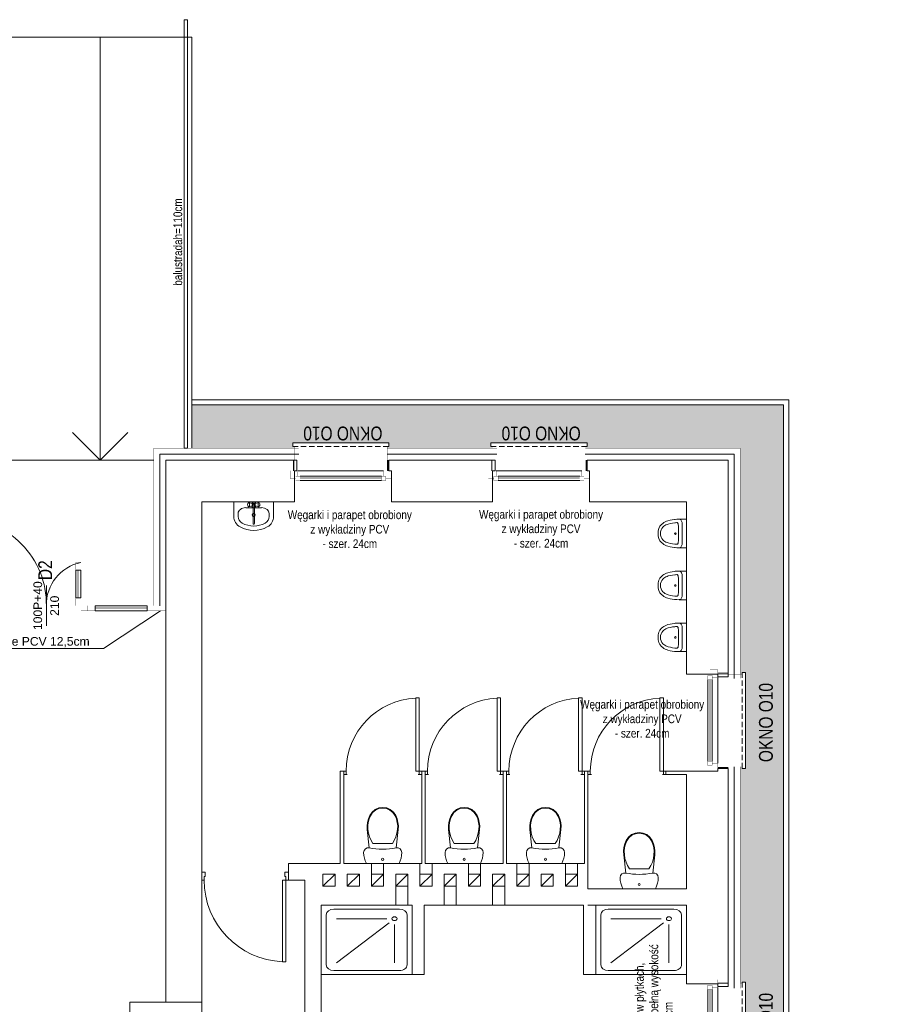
# Model space of a CAD drawing. Header units: millimetres. Extents: x 18880 to 99371, y -5529 to 27899.
# Tile 122 of 161: x 22891 to 23888, y 24389 to 25526. Entities that reach past the tile are written whole.
import ezdxf

# ---------------------------------------------------------------- set-up
doc = ezdxf.new("R2010")
doc.units = ezdxf.units.MM
doc.set_wipeout_variables(frame=1)
doc.linetypes.add('DASHED', pattern=[19.05, 12.7, -6.35])
for name, color, linetype, lineweight in [('AA_HATCH', 251, 'Continuous', 0), ('AA_IZOLACJA', 251, 'Continuous', 0), ('AA_OPIS', 2, 'Continuous', 0), ('AA_WIDOK', 254, 'Continuous', 0), ('AP wymiary', 40, 'Continuous', 0), ('Drzwi ArchiCAD_Nr_Pióra__1', 7, 'Continuous', 13), ('Drzwi ArchiCAD_Nr_Pióra__23', 4, 'Continuous', 20), ('Drzwi ArchiCAD_Nr_Pióra__3', 4, 'Continuous', 18), ('inwentaryzacja_wyposazenie_sanitarne_Nr_pióra__1', 7, 'Continuous', 13), ('K_SCIANY', 90, 'Continuous', 20), ('Konstrukcja - Słupy_Nr_Pióra__1', 7, 'Continuous', 13)]:
    doc.layers.add(name, color=color, linetype=linetype, lineweight=lineweight)
for name, color, linetype in [('Drzwi ArchiCAD', 7, 'Continuous'), ('inwentaryzacja_wyposazenie_sanitarne', 7, 'Continuous'), ('Konstrukcja - Słupy', 7, 'Continuous')]:
    doc.layers.add(name, color=color, linetype=linetype)
doc.styles.add('ARIAL', font='arial.ttf')
doc.styles.add('Arial Narrow', font='txt')
doc.linetypes.add('STYROPIAN', pattern='A,0.000141,[1,styropian.shx,S=1,R=0,X=0,Y=0],-14.102004', length=14.102145)

# ---------------------------------------------------------------- blocks, each defined once
blk = doc.blocks.new('D1 Drzwi proste 12_20')
at = {"layer": 'Drzwi ArchiCAD_Nr_Pióra__1', "linetype": 'Continuous'}
for p, q in [((-500, 0), (-500, -90)), ((500, 0), (500, -90))]:
    blk.add_line(p, q, dxfattribs=at)
at = {"layer": 'Drzwi ArchiCAD_Nr_Pióra__23', "linetype": 'Continuous'}
for p, q in [((-472, 0), (-500, 0)), ((-500, 0), (-500, -90)), ((-472, -40), (-472, 0)), ((500, 0), (472, 0)), ((472, 0), (472, -40)), ((500, -90), (500, 0)), ((-500, -90), (-460, -90)), ((-460, -40), (-472, -40)), ((-460, -90), (-460, -40)), ((472, -40), (460, -40)), ((460, -40), (460, -90)), ((460, -90), (500, -90))]:
    blk.add_line(p, q, dxfattribs=at)
at = {"layer": 'Drzwi ArchiCAD_Nr_Pióra__3', "linetype": 'Continuous'}
for p, q in [((472, 944), (432, 944)), ((432, 944), (432, 0)), ((472, 0), (472, 944)), ((432, 0), (472, 0))]:
    blk.add_line(p, q, dxfattribs=at)
blk.add_arc((472, 0), 944, 92.4285, 180, dxfattribs=at)
blk = doc.blocks.new('D1 Drzwi proste 12_117')
at = {"layer": 'Drzwi ArchiCAD_Nr_Pióra__1', "linetype": 'Continuous'}
for p, q in [((-450, 0), (-450, -40)), ((450, 0), (450, -40))]:
    blk.add_line(p, q, dxfattribs=at)
at = {"layer": 'Drzwi ArchiCAD_Nr_Pióra__23', "linetype": 'Continuous'}
for p, q in [((-422, 0), (-450, 0)), ((-450, 0), (-450, -40)), ((-422, -40), (-422, 0)), ((450, 0), (422, 0)), ((422, 0), (422, -40)), ((450, -40), (450, 0)), ((-450, -40), (-410, -40)), ((-410, -40), (-422, -40)), ((422, -40), (410, -40)), ((410, -40), (450, -40))]:
    blk.add_line(p, q, dxfattribs=at)
at = {"layer": 'Drzwi ArchiCAD_Nr_Pióra__3', "linetype": 'Continuous'}
for p, q in [((422, 844), (382, 844)), ((382, 844), (382, 0)), ((422, 0), (422, 844)), ((382, 0), (422, 0))]:
    blk.add_line(p, q, dxfattribs=at)
blk.add_arc((422, 0), 844, 92.7165, 180, dxfattribs=at)
blk = doc.blocks.new('Słup_32_2', base_point=(203485, -22186))
at = {"layer": 'Konstrukcja - Słupy_Nr_Pióra__1', "linetype": 'Continuous'}
blk.add_line((203415, -22256), (203555, -22116), dxfattribs=at)
at = {"layer": 'Konstrukcja - Słupy_Nr_Pióra__1', "linetype": 'Continuous', "flags": 128}
blk.add_lwpolyline([(203415, -22256), (203555, -22256), (203555, -22116), (203415, -22116)], close=True, dxfattribs=at)
blk = doc.blocks.new('Słup_33_2', base_point=(203205, -22186))
at = {"layer": 'Konstrukcja - Słupy_Nr_Pióra__1', "linetype": 'Continuous'}
blk.add_line((203135, -22256), (203275, -22116), dxfattribs=at)
at = {"layer": 'Konstrukcja - Słupy_Nr_Pióra__1', "linetype": 'Continuous', "flags": 128}
blk.add_lwpolyline([(203135, -22256), (203275, -22256), (203275, -22116), (203135, -22116)], close=True, dxfattribs=at)
blk = doc.blocks.new('Słup_34_2', base_point=(202925, -22186))
at = {"layer": 'Konstrukcja - Słupy_Nr_Pióra__1', "linetype": 'Continuous'}
blk.add_line((202855, -22256), (202995, -22116), dxfattribs=at)
at = {"layer": 'Konstrukcja - Słupy_Nr_Pióra__1', "linetype": 'Continuous', "flags": 128}
blk.add_lwpolyline([(202855, -22256), (202995, -22256), (202995, -22116), (202855, -22116)], close=True, dxfattribs=at)
blk = doc.blocks.new('Słup_35_2', base_point=(202645, -22186))
at = {"layer": 'Konstrukcja - Słupy_Nr_Pióra__1', "linetype": 'Continuous'}
blk.add_line((202575, -22256), (202715, -22116), dxfattribs=at)
at = {"layer": 'Konstrukcja - Słupy_Nr_Pióra__1', "linetype": 'Continuous', "flags": 128}
blk.add_lwpolyline([(202575, -22256), (202715, -22256), (202715, -22116), (202575, -22116)], close=True, dxfattribs=at)
blk = doc.blocks.new('Słup_36_2', base_point=(202365, -22186))
at = {"layer": 'Konstrukcja - Słupy_Nr_Pióra__1', "linetype": 'Continuous'}
blk.add_line((202295, -22256), (202435, -22116), dxfattribs=at)
at = {"layer": 'Konstrukcja - Słupy_Nr_Pióra__1', "linetype": 'Continuous', "flags": 128}
blk.add_lwpolyline([(202295, -22256), (202435, -22256), (202435, -22116), (202295, -22116)], close=True, dxfattribs=at)
blk = doc.blocks.new('Słup_37_2', base_point=(202085, -22186))
at = {"layer": 'Konstrukcja - Słupy_Nr_Pióra__1', "linetype": 'Continuous'}
blk.add_line((202015, -22256), (202155, -22116), dxfattribs=at)
at = {"layer": 'Konstrukcja - Słupy_Nr_Pióra__1', "linetype": 'Continuous', "flags": 128}
blk.add_lwpolyline([(202015, -22256), (202155, -22256), (202155, -22116), (202015, -22116)], close=True, dxfattribs=at)
blk = doc.blocks.new('Słup_38_2', base_point=(201805, -22186))
at = {"layer": 'Konstrukcja - Słupy_Nr_Pióra__1', "linetype": 'Continuous'}
blk.add_line((201735, -22256), (201875, -22116), dxfattribs=at)
at = {"layer": 'Konstrukcja - Słupy_Nr_Pióra__1', "linetype": 'Continuous', "flags": 128}
blk.add_lwpolyline([(201735, -22256), (201875, -22256), (201875, -22116), (201735, -22116)], close=True, dxfattribs=at)
blk = doc.blocks.new('Słup_39_2', base_point=(201525, -22186))
at = {"layer": 'Konstrukcja - Słupy_Nr_Pióra__1', "linetype": 'Continuous'}
blk.add_line((201455, -22256), (201595, -22116), dxfattribs=at)
at = {"layer": 'Konstrukcja - Słupy_Nr_Pióra__1', "linetype": 'Continuous', "flags": 128}
blk.add_lwpolyline([(201455, -22256), (201595, -22256), (201595, -22116), (201455, -22116)], close=True, dxfattribs=at)
blk = doc.blocks.new('Słup_40_2', base_point=(201245, -22186))
at = {"layer": 'Konstrukcja - Słupy_Nr_Pióra__1', "linetype": 'Continuous'}
blk.add_line((201175, -22256), (201315, -22116), dxfattribs=at)
at = {"layer": 'Konstrukcja - Słupy_Nr_Pióra__1', "linetype": 'Continuous', "flags": 128}
blk.add_lwpolyline([(201175, -22256), (201315, -22256), (201315, -22116), (201175, -22116)], close=True, dxfattribs=at)
blk = doc.blocks.new('Słup_255_2', base_point=(200965, -22186))
at = {"layer": 'Konstrukcja - Słupy_Nr_Pióra__1', "linetype": 'Continuous'}
blk.add_line((200895, -22256), (201035, -22116), dxfattribs=at)
at = {"layer": 'Konstrukcja - Słupy_Nr_Pióra__1', "linetype": 'Continuous', "flags": 128}
blk.add_lwpolyline([(200895, -22256), (201035, -22256), (201035, -22116), (200895, -22116)], close=True, dxfattribs=at)
blk = doc.blocks.new('Słup_256_2', base_point=(200685, -22186))
at = {"layer": 'Konstrukcja - Słupy_Nr_Pióra__1', "linetype": 'Continuous'}
blk.add_line((200615, -22256), (200755, -22116), dxfattribs=at)
at = {"layer": 'Konstrukcja - Słupy_Nr_Pióra__1', "linetype": 'Continuous', "flags": 128}
blk.add_lwpolyline([(200615, -22256), (200755, -22256), (200755, -22116), (200615, -22116)], close=True, dxfattribs=at)
blk = doc.blocks.new('WC DP 12')
at = {"layer": 'inwentaryzacja_wyposazenie_sanitarne_Nr_pióra__1', "linetype": 'Continuous'}
for p, q in [((8, 587), (2, 554)), ((18, 619), (8, 587)), ((31, 650), (18, 619)), ((409, 650), (31, 650)), ((422, 619), (409, 650)), ((432, 587), (422, 619)), ((438, 554), (432, 587)), ((2, 554), (0, 520)), ((0, 520), (5, 498)), ((5, 498), (20, 479)), ((20, 479), (40, 469)), ((40, 469), (64, 469)), ((64, 469), (41, 257)), ((399, 257), (376, 469)), ((376, 469), (400, 469)), ((400, 469), (420, 479)), ((420, 479), (435, 498)), ((435, 498), (440, 520)), ((440, 520), (438, 554)), ((86, 381), (68, 341)), ((107, 419), (86, 381)), ((333, 419), (107, 419)), ((354, 381), (333, 419)), ((372, 341), (354, 381)), ((41, 257), (39, 215)), ((49, 256), (47, 215)), ((56, 299), (49, 256)), ((68, 341), (56, 299)), ((384, 299), (372, 341)), ((391, 256), (384, 299)), ((393, 215), (391, 256)), ((401, 215), (399, 257)), ((39, 215), (44, 173)), ((44, 173), (54, 132)), ((47, 215), (52, 174)), ((52, 174), (62, 134)), ((54, 132), (70, 92)), ((62, 134), (78, 96)), ((362, 96), (378, 134)), ((370, 92), (386, 132)), ((378, 134), (388, 174)), ((386, 132), (396, 173)), ((388, 174), (393, 215)), ((396, 173), (401, 215)), ((70, 92), (97, 54)), ((78, 96), (102, 60)), ((97, 54), (132, 25)), ((102, 60), (136, 32)), ((132, 25), (174, 6)), ((136, 32), (176, 14)), ((174, 6), (220, 0)), ((176, 14), (220, 8)), ((220, 8), (264, 14)), ((220, 0), (266, 6)), ((264, 14), (304, 32)), ((266, 6), (308, 25)), ((304, 32), (338, 60)), ((308, 25), (343, 54)), ((338, 60), (362, 96)), ((343, 54), (370, 92))]:
    blk.add_line(p, q, dxfattribs=at)
blk.add_ellipse((220, 600), major_axis=(12.2, 0), ratio=0.9963, dxfattribs=at)
blk.add_ellipse((220, -298), major_axis=(785, 0), ratio=0.9963, start_param=1.370375, end_param=1.771221, dxfattribs=at)
blk = doc.blocks.new('Umywalka 01 12')
at = {"layer": 'inwentaryzacja_wyposazenie_sanitarne_Nr_pióra__1', "linetype": 'Continuous'}
for p, q in [((-230, 0), (-230, -168)), ((230, 0), (-230, 0)), ((230, 0), (230, -168)), ((-91, -68), (-91, -68)), ((91, -68), (-91, -68)), ((-69, -23), (-70, -29)), ((-70, -29), (-70, -36)), ((-70, -36), (-69, -43)), ((-68, -17), (-69, -23)), ((-69, -43), (-68, -48)), ((-66, -14), (-68, -17)), ((-68, -48), (-66, -51)), ((-60, -10), (-66, -14)), ((-60, -55), (-66, -51)), ((-58, -9), (-60, -10)), ((-60, -55), (-58, -57)), ((-55, -10), (-58, -9)), ((-20, -21), (-58, -9)), ((-20, -45), (-58, -57)), ((-58, -57), (-55, -55)), ((-52, -14), (-55, -10)), ((-55, -55), (-52, -51)), ((-50, -21), (-52, -14)), ((-52, -51), (-50, -45)), ((-50, -29), (-50, -21)), ((-50, -37), (-50, -29)), ((-50, -45), (-50, -37)), ((-8, -31), (-8, -252)), ((8, -252), (8, -31)), ((20, -21), (58, -9)), ((20, -45), (58, -57)), ((52, -14), (50, -21)), ((50, -21), (50, -29)), ((50, -29), (50, -37)), ((50, -37), (50, -45)), ((50, -45), (52, -51)), ((55, -10), (52, -14)), ((52, -51), (55, -55)), ((58, -9), (55, -10)), ((55, -55), (58, -57)), ((60, -10), (58, -9)), ((58, -57), (60, -55)), ((60, -10), (66, -14)), ((60, -55), (66, -51)), ((68, -17), (66, -14)), ((66, -51), (68, -48)), ((69, -23), (68, -17)), ((68, -48), (69, -43)), ((70, -29), (69, -23)), ((69, -43), (70, -36)), ((70, -36), (70, -29)), ((-180, -134), (-180, -168)), ((180, -134), (180, -168))]:
    blk.add_line(p, q, dxfattribs=at)
blk.add_circle((0, -152), 17.5, dxfattribs=at)
for centre, radius, start, end in [((0, -33), 30, 27.9765, 152.0235), ((0, -33), 30, 207.9765, 254.7747), ((0, -33), 16.8, 298.0549, 241.9451), ((0, -33), 8, 10, 170), ((0, -33), 30, 285.2253, 332.0235), ((-91, -168), 139, 180, 241.5254), ((-91, -168), 88.9, 180, 241.5254), ((91, -168), 88.9, 298.4746, 0), ((91, -168), 139, 298.4746, 0), ((0, 0), 330, 241.5254, 298.4746), ((0, 0), 280, 241.5254, 298.4746), ((0, -252), 7.88, 180, 0)]:
    blk.add_arc(centre, radius, start, end, dxfattribs=at)
for centre, major_axis, start_param, end_param in [((-91, -134), (88.9, 0), 1.570796, 3.141593), ((91, -134), (-88.9, 0), 3.141593, 4.712389)]:
    blk.add_ellipse(centre, major_axis=major_axis, ratio=0.750558, start_param=start_param, end_param=end_param, dxfattribs=at)
blk = doc.blocks.new('Pisuar 01 12')
at = {"layer": 'inwentaryzacja_wyposazenie_sanitarne_Nr_pióra__1', "linetype": 'Continuous'}
for p, q in [((0, 330), (0, 306)), ((0, 330), (330, 330)), ((0, 306), (0, 283)), ((0, 283), (0, 279)), ((0, 279), (0, 246)), ((0, 243), (1, 249)), ((0, 246), (0, 243)), ((0, 243), (1, 218)), ((1, 249), (4, 256)), ((4, 256), (9, 262)), ((9, 262), (14, 267)), ((14, 267), (21, 272)), ((21, 272), (29, 275)), ((29, 275), (37, 278)), ((37, 278), (46, 280)), ((43, 227), (46, 228)), ((46, 280), (56, 280)), ((46, 228), (49, 230)), ((49, 230), (53, 231)), ((53, 231), (90, 235)), ((56, 280), (274, 280)), ((90, 235), (127, 238)), ((127, 238), (138, 238)), ((138, 238), (192, 238)), ((192, 238), (203, 238)), ((203, 238), (240, 235)), ((240, 235), (278, 231)), ((274, 280), (284, 280)), ((278, 231), (281, 230)), ((281, 230), (284, 228)), ((284, 280), (293, 278)), ((284, 228), (287, 227)), ((293, 278), (301, 275)), ((301, 275), (309, 272)), ((309, 272), (316, 267)), ((316, 267), (322, 262)), ((322, 262), (326, 256)), ((326, 256), (329, 249)), ((329, 249), (330, 243)), ((329, 218), (330, 243)), ((330, 330), (330, 287)), ((330, 287), (330, 279)), ((330, 279), (330, 246)), ((330, 246), (330, 243)), ((1, 218), (2, 200)), ((2, 200), (3, 191)), ((3, 191), (7, 165)), ((7, 165), (11, 139)), ((11, 139), (18, 113)), ((40, 222), (41, 224)), ((40, 219), (40, 222)), ((41, 201), (40, 219)), ((41, 224), (43, 227)), ((42, 193), (41, 201)), ((45, 168), (42, 193)), ((50, 143), (45, 168)), ((56, 119), (50, 143)), ((60, 105), (56, 119)), ((274, 119), (270, 105)), ((280, 143), (274, 119)), ((285, 168), (280, 143)), ((288, 193), (285, 168)), ((287, 227), (289, 224)), ((289, 201), (288, 193)), ((289, 224), (290, 222)), ((290, 219), (289, 201)), ((290, 222), (290, 219)), ((313, 113), (319, 139)), ((319, 139), (324, 165)), ((324, 165), (327, 191)), ((327, 191), (328, 200)), ((328, 200), (329, 218)), ((18, 113), (23, 98)), ((23, 98), (30, 82)), ((30, 82), (38, 68)), ((38, 68), (48, 54)), ((48, 54), (60, 40)), ((66, 92), (60, 105)), ((60, 40), (81, 23)), ((74, 80), (66, 92)), ((82, 67), (74, 80)), ((81, 23), (106, 11)), ((92, 57), (82, 67)), ((107, 44), (92, 57)), ((106, 11), (135, 3)), ((124, 36), (107, 44)), ((144, 30), (124, 36)), ((135, 3), (165, 0)), ((165, 28), (144, 30)), ((186, 30), (165, 28)), ((165, 0), (195, 3)), ((206, 36), (186, 30)), ((195, 3), (224, 11)), ((223, 44), (206, 36)), ((238, 57), (223, 44)), ((224, 11), (249, 23)), ((248, 67), (238, 57)), ((257, 80), (248, 67)), ((249, 23), (270, 40)), ((264, 92), (257, 80)), ((270, 105), (264, 92)), ((270, 40), (282, 54)), ((282, 54), (292, 68)), ((292, 68), (301, 82)), ((301, 82), (307, 98)), ((307, 98), (313, 113))]:
    blk.add_line(p, q, dxfattribs=at)
blk.add_ellipse((166, 201), major_axis=(9.27, 0), ratio=0.93164, dxfattribs=at)
blk = doc.blocks.new('Brodzik prysznicowy 12')
at = {"layer": 'inwentaryzacja_wyposazenie_sanitarne_Nr_pióra__1', "linetype": 'Continuous'}
for p, q in [((1050, 800), (0, 800)), ((0, 800), (0, 0)), ((1050, 0), (1050, 800)), ((58, 111), (58, 689)), ((146, 756), (904, 756)), ((992, 111), (992, 689)), ((204, 222), (204, 667)), ((266, 203), (875, 667)), ((292, 156), (875, 156)), ((0, 0), (1050, 0)), ((146, 44), (904, 44))]:
    blk.add_line(p, q, dxfattribs=at)
for centre, start_param, end_param in [((146, 689), 1.570796, 3.141593), ((904, 689), 0, 1.570796), ((146, 111), 3.141593, 4.712389), ((904, 111), 4.712389, 6.283185)]:
    blk.add_ellipse(centre, major_axis=(87.5, 0), ratio=0.761905, start_param=start_param, end_param=end_param, dxfattribs=at)
blk.add_ellipse((204, 156), major_axis=(-29.2, 0), ratio=0.761905, dxfattribs=at)
blk = doc.blocks.new('okno cc')
at = {"layer": 'AA_WIDOK', "color": 4, "const_width": 0.3}
for points in [[(-9, 117), (0, 117)], [(0, 0), (-9, 0)]]:
    blk.add_lwpolyline(points, dxfattribs=at)
at = {"layer": 'AA_WIDOK', "linetype": 'DASHED', "ltscale": 0.5}
blk.add_lwpolyline([(28, 3), (28, 114)], dxfattribs=at)
at = {"layer": 'AA_WIDOK', "color": 4}
blk.add_lwpolyline([(28, 3), (32, 3), (32, 114), (28, 114)], dxfattribs=at)
at = {"color": 4}
blk.add_wipeout([(-11.5, 105.5), (-6.5, 105.5), (-6.5, 108), (0, 108), (0, 9), (-6.5, 9), (-6.5, 11.5), (-11.5, 11.5)], dxfattribs=at).dxf.layer = 'AA_WIDOK'
at = {"layer": 'AA_IZOLACJA', "linetype": 'STYROPIAN', "ltscale": 0.2}
for points in [[(12, 113), (0, 113)], [(12, 4), (0, 4)]]:
    blk.add_lwpolyline(points, dxfattribs=at)
at = {"layer": 'AA_WIDOK', "color": 4, "const_width": 0.3}
for points in [[(-9, 110.5), (-9, 117)], [(0, 117), (0, 108)], [(-11.5, 105.5), (-11.5, 110.5)], [(-11.5, 110.5), (-6.5, 110.5)], [(-6.5, 105.5), (-11.5, 105.5)], [(-10, 11.5), (-10, 105.5)], [(-6.5, 110.5), (-9, 110.5)], [(-9, 11.5), (-9, 105.5)], [(-8, 11.5), (-8, 105.5)], [(-6.5, 108), (-6.5, 110.5)], [(-6.5, 110.5), (-6.5, 105.5)], [(0, 108), (-6.5, 108)], [(-11.5, 6.5), (-11.5, 11.5)], [(-11.5, 11.5), (-6.5, 11.5)], [(-6.5, 11.5), (-6.5, 6.5)], [(-6.5, 6.5), (-11.5, 6.5)], [(-9, 0), (-9, 6.5)], [(-9, 6.5), (-6.5, 6.5)], [(-6.5, 6.5), (-6.5, 9)], [(-6.5, 9), (0, 9)], [(0, 9), (0, 0)]]:
    blk.add_lwpolyline(points, dxfattribs=at)
at = {"layer": 'AA_WIDOK', "color": 4}
for points in [[(-11.5, 11.5), (-11.5, 105.5)], [(-11.5, 11.5), (-11.5, 105.5)], [(-6.5, 11.5), (-6.5, 105.5)], [(0, 108), (0, 9)]]:
    blk.add_lwpolyline(points, dxfattribs=at)
at = {"layer": 'AA_WIDOK', "const_width": 0.3}
for points in [[(28, 112), (0, 112)], [(28, 5), (0, 5)]]:
    blk.add_lwpolyline(points, dxfattribs=at)

msp = doc.modelspace()

# ---------------------------------------------------------------- hatches: boundary and pattern name
at = {"layer": 'AA_HATCH'}
h = msp.add_hatch(dxfattribs=at)
h.set_pattern_fill('AR-CONC', color=256, scale=0.1)
h.paths.add_polyline_path([(23773.01574, 25081.37583), (23089.51574, 25081.37583), (23089.51574, 25031.37583), (23208.01574, 25031.37583), (23208.01574, 25033.37583), (23206.01574, 25033.37583), (23206.01574, 25037.37583), (23317.01574, 25037.37583), (23317.01574, 25033.37583), (23315.01574, 25033.37583), (23315.01574, 25031.37583), (23437.01574, 25031.37583), (23437.01574, 25033.37583), (23435.01574, 25033.37583), (23435.01574, 25037.37583), (23546.01574, 25037.37583), (23546.01574, 25033.37583), (23544.01574, 25033.37583), (23544.01574, 25031.37583), (23723.01574, 25031.37583), (23723.01574, 24770.37583), (23725.01574, 24770.37583), (23725.01574, 24772.37583), (23729.01574, 24772.37583), (23729.01574, 24661.37583), (23725.01574, 24661.37583), (23725.01574, 24663.37583), (23723.01574, 24663.37583), (23723.01574, 24412.37583), (23725.01574, 24412.37583), (23725.01574, 24414.37583), (23729.01574, 24414.37583), (23729.01574, 24303.37583), (23725.01574, 24303.37583), (23725.01574, 24305.37583), (23723.01574, 24305.37583), (23723.01574, 24165.37583), (23725.01574, 24165.37583), (23725.01574, 24167.37583), (23729.01574, 24167.37583), (23729.01574, 24056.37583), (23725.01574, 24056.37583), (23725.01574, 24058.37583), (23723.01574, 24058.37583), (23723.01574, 23971.37583), (23725.01574, 23971.37583), (23725.01574, 23973.37583), (23729.01574, 23973.37583), (23729.01574, 23862.37583), (23725.01574, 23862.37583), (23725.01574, 23864.37583), (23723.01574, 23864.37583), (23723.01574, 23802.37583), (23953.01574, 23802.37583), (23953.01574, 23798.37583), (24014.01574, 23798.37583), (24014.01574, 23802.37583), (24246.01574, 23802.37583), (24246.01574, 23798.37583), (24323.01574, 23798.37583), (24323.01574, 23802.37583), (24555.01574, 23802.37583), (24555.01574, 23798.37583), (24626.01574, 23798.37583), (24626.01574, 23802.37583), (24858.01574, 23802.37583), (24858.01574, 23798.37583), (24922.03472, 23798.37583), (24922.03472, 23802.37583), (25154.03472, 23802.37583), (25154.03472, 23798.37583), (25220.03472, 23798.37583), (25220.03472, 23802.37583), (25442.03472, 23802.37583), (25442.03472, 23848.37583), (23773.01574, 23848.37583)])

# ---------------------------------------------------------------- linework, layer by layer
at = {"layer": 'AA_OPIS', "linetype": 'Continuous'}
msp.add_line((22921.51574, 24872.57575), (22921.51574, 24826.1759), dxfattribs=at)
msp.add_lwpolyline([(22729.26574, 24843.37583), (22794.58195, 24799.89583), (22987.44952, 24799.89583), (23053.26574, 24843.37583)], dxfattribs=at)
at = {"layer": 'AA_WIDOK'}
for p, q in [((22878.01574, 25506.37583), (23089.51574, 25506.37583)), ((22983.76574, 25506.37583), (22983.76574, 25017.37583)), ((23089.51574, 25506.37583), (23089.51574, 25031.37583)), ((22983.76574, 25017.37583), (22951.76385, 25049.37771)), ((22983.76574, 25017.37583), (23015.76763, 25049.37771)), ((22737.01574, 25017.37583), (23045.51574, 25017.37583))]:
    msp.add_line(p, q, dxfattribs=at)
at = {"layer": 'AA_WIDOK', "color": 4, "const_width": 0.3}
for points in [[(22961.51574, 24890.37583), (22961.51574, 24899.37583), (22955.51574, 24899.37583), (22955.51574, 24890.37583)], [(22958.01574, 24858.37583), (22958.01574, 24890.37583), (22959.01574, 24890.37583), (22959.01574, 24858.37583)], [(22961.51574, 24849.37583), (22961.51574, 24858.37583), (22955.51574, 24858.37583), (22955.51574, 24849.37583)], [(22969.01574, 24843.37583), (22961.51574, 24843.37583), (22961.51574, 24849.37583), (22969.01574, 24849.37583)], [(22978.01574, 24849.37583), (22969.01574, 24849.37583), (22969.01574, 24843.37583), (22978.01574, 24843.37583)], [(23038.01574, 24845.87583), (22978.01574, 24845.87583), (22978.01574, 24846.87583), (23038.01574, 24846.87583)], [(23047.01574, 24849.37583), (23038.01574, 24849.37583), (23038.01574, 24843.37583), (23047.01574, 24843.37583)], [(23059.51574, 24849.37583), (23047.01574, 24849.37583), (23047.01574, 24843.37583), (23059.51574, 24843.37583)]]:
    msp.add_lwpolyline(points, close=True, dxfattribs=at)
at = {"layer": 'AA_WIDOK', "color": 4}
for points in [[(22955.51574, 24858.37583), (22955.51574, 24890.37583), (22961.51574, 24890.37583), (22961.51574, 24858.37583)], [(23038.01574, 24843.37583), (22978.01574, 24843.37583), (22978.01574, 24849.37583), (23038.01574, 24849.37583)]]:
    msp.add_lwpolyline(points, close=True, dxfattribs=at)
for centre, radius, start, end in [((22823.39912, 24851.25921), 98.13469, 358.90032138, 91.09967862), ((22971.48134, 24850.40335), 49.97616, 101.50228717, 181.17809632)]:
    msp.add_arc(centre, radius, start, end, dxfattribs=at)
at = {"layer": 'AP wymiary'}
msp.add_lwpolyline([(23084.51574, 25031.37583), (23080.51574, 25031.37583), (23080.51574, 25526.37583), (23084.51574, 25526.37583)], close=True, dxfattribs=at)
at = {"layer": 'K_SCIANY'}
for points in [[(23101.01574, 24849.37583), (23101.01574, 24969.37583), (23208.01574, 24969.37583), (23208.01574, 24996.37583), (23208.01574, 25005.37583), (23211.01574, 25005.37583), (23211.01574, 25017.37583), (23059.51574, 25017.37583), (23059.51574, 24391.37583)], [(23059.51574, 24969.37583), (23059.51574, 24849.37583)], [(23101.01574, 24551.37583), (23101.01574, 24849.37583)], [(23239.01574, 24366.37583), (23239.01574, 24503.37583), (23344.01574, 24503.37583), (23344.01574, 24423.37583), (23358.01574, 24423.37583), (23358.01574, 24503.37583), (23497.67035, 24503.37583), (23542.01574, 24503.37583), (23542.01574, 24423.37583), (23556.01574, 24423.37583), (23556.01574, 24503.37583), (23547.01574, 24503.37583), (23661.01574, 24503.37583), (23661.01574, 24412.37583), (23688.01574, 24412.37583), (23697.01574, 24412.37583), (23697.01574, 24409.37583), (23709.01574, 24409.37583), (23709.01574, 24661.37583), (23697.01574, 24661.37583), (23697.01574, 24658.37583), (23688.01574, 24658.37583), (23661.01574, 24658.37583), (23637.01574, 24658.37583), (23637.01574, 24654.37583), (23661.01574, 24654.37583), (23661.01574, 24522.37583), (23547.01574, 24522.37583), (23547.01574, 24551.37583), (23547.01574, 24654.37583), (23547.01574, 24658.37583), (23543.01574, 24658.37583), (23543.01574, 24654.37583), (23543.01574, 24551.37583), (23497.67035, 24551.37583), (23453.01574, 24551.37583), (23453.01574, 24654.37583), (23453.01574, 24658.37583), (23449.01574, 24658.37583), (23449.01574, 24654.37583), (23449.01574, 24551.37583), (23359.01574, 24551.37583), (23359.01574, 24654.37583), (23359.01574, 24658.37583), (23355.01574, 24658.37583), (23355.01574, 24654.37583), (23355.01574, 24551.37583), (23265.01574, 24551.37583), (23265.01574, 24654.37583), (23265.01574, 24658.37583), (23261.01574, 24658.37583), (23261.01574, 24551.37583), (23220.01574, 24551.37583), (23201.01574, 24551.37583), (23201.01574, 24541.37583), (23201.01574, 24532.37583), (23220.01574, 24532.37583), (23220.01574, 24366.37583)], [(23101.01574, 24541.37583), (23101.01574, 24551.37583)], [(23297.01574, 24539.37583), (23297.01574, 24551.37583)], [(23311.01574, 24539.37583), (23311.01574, 24551.37583)], [(23353.01574, 24539.37583), (23353.01574, 24551.37583)], [(23367.01574, 24539.37583), (23367.01574, 24551.37583)], [(23409.01574, 24539.37583), (23409.01574, 24551.37583)], [(23423.01574, 24539.37583), (23423.01574, 24551.37583)], [(23465.01574, 24539.37583), (23465.01574, 24551.37583)], [(23479.01574, 24539.37583), (23479.01574, 24551.37583)], [(23521.01574, 24539.37583), (23521.01574, 24551.37583)], [(23535.01574, 24539.37583), (23535.01574, 24551.37583)], [(23101.01574, 24532.37583), (23101.01574, 24541.37583)], [(23101.01574, 24391.37583), (23101.01574, 24532.37583)], [(23325.01574, 24503.37583), (23325.01574, 24525.37583)], [(23339.01574, 24503.37583), (23339.01574, 24525.37583)], [(23381.01574, 24503.37583), (23381.01574, 24525.37583)], [(23395.01574, 24503.37583), (23395.01574, 24525.37583)], [(23437.01574, 24503.37583), (23437.01574, 24525.37583)], [(23451.01574, 24503.37583), (23451.01574, 24525.37583)], [(23018.01574, 24391.37583), (23101.01574, 24391.37583)], [(23018.01574, 24391.37583), (23018.01574, 23959.37583)], [(23101.01574, 23959.37583), (23101.01574, 24391.37583)]]:
    msp.add_lwpolyline(points, dxfattribs=at)
for points in [[(23437.01574, 24969.37583), (23437.01574, 24996.37583), (23437.01574, 25005.37583), (23440.01574, 25005.37583), (23440.01574, 25017.37583), (23317.01574, 25017.37583), (23317.01574, 25005.37583), (23320.01574, 25005.37583), (23320.01574, 24996.37583), (23320.01574, 24969.37583)], [(23661.01574, 24969.37583), (23661.01574, 24770.37583), (23688.01574, 24770.37583), (23697.01574, 24770.37583), (23697.01574, 24767.37583), (23709.01574, 24767.37583), (23709.01574, 25017.37583), (23546.01574, 25017.37583), (23546.01574, 25005.37583), (23549.01574, 25005.37583), (23549.01574, 24996.37583), (23549.01574, 24969.37583)]]:
    msp.add_lwpolyline(points, close=True, dxfattribs=at)

# ---------------------------------------------------------------- block references
at = {"layer": 'Drzwi ArchiCAD', "linetype": 'Continuous', "xscale": 0.1, "yscale": 0.1, "zscale": 0.1}
for p in [(23310.01574, 24658.37583), (23404.01574, 24658.37583), (23498.01574, 24658.37583), (23592.01574, 24658.37583)]:
    msp.add_blockref('D1 Drzwi proste 12_117', p, dxfattribs=at)
at = {"layer": 'Drzwi ArchiCAD', "linetype": 'Continuous', "xscale": -0.1, "yscale": 0.1, "zscale": 0.1, "rotation": 180}
msp.add_blockref('D1 Drzwi proste 12_20', (23151.01574, 24532.37583), dxfattribs=at)
at = {"layer": 'inwentaryzacja_wyposazenie_sanitarne', "linetype": 'Continuous', "xscale": 0.1, "yscale": 0.1, "zscale": 0.1}
msp.add_blockref('Umywalka 01 12', (23160.9976, 24969.37583), dxfattribs=at)
for name, p, rotation in [('Pisuar 01 12', (23627.99574, 24949.30321), 270), ('Pisuar 01 12', (23627.99574, 24889.30321), 270), ('Pisuar 01 12', (23627.99574, 24829.30321), 270), ('WC DP 12', (23332.01574, 24616.37583), 180), ('WC DP 12', (23426.01574, 24616.37583), 180), ('WC DP 12', (23520.01574, 24616.37583), 180), ('WC DP 12', (23628.24521, 24587.37583), 180), ('Brodzik prysznicowy 12', (23344.01574, 24503.37583), 180), ('Brodzik prysznicowy 12', (23661.01574, 24503.37583), 180)]:
    msp.add_blockref(name, p, dxfattribs=dict(at, rotation=rotation))
at = {"layer": 'Konstrukcja - Słupy', "xscale": 0.1, "yscale": 0.1, "zscale": 0.1}
for name, p in [('Słup_256_2', (23248.01574, 24532.37583)), ('Słup_255_2', (23276.01574, 24532.37583)), ('Słup_40_2', (23304.01574, 24532.37583)), ('Słup_39_2', (23332.01574, 24532.37583)), ('Słup_38_2', (23360.01574, 24532.37583)), ('Słup_37_2', (23388.01574, 24532.37583)), ('Słup_36_2', (23416.01574, 24532.37583)), ('Słup_35_2', (23444.01574, 24532.37583)), ('Słup_34_2', (23472.01574, 24532.37583)), ('Słup_33_2', (23500.01574, 24532.37583)), ('Słup_32_2', (23528.01574, 24532.37583))]:
    msp.add_blockref(name, p, dxfattribs=at)

# ---------------------------------------------------------------- texts
at = {"layer": 'AA_OPIS', "rotation": 90}
for s, insert, char_height, width, attachment_point, style in [('\\pxqc;{\\fArial Narrow|b0|i0|c238|p34;\\C2;balustradah=110cm}', (23068.35254, 25119.51196), 10, 299.9998938, 1, 'Arial Narrow'), ('{\\W0.8;D2}', (22912.16114, 24890.35154), 16, 44.2663591, 2, 'ARIAL'), ('{\\W0.8;OKNO O10}', (23744.62259, 24714.37583), 16, 300, 2, 'ARIAL'), ('\\pxqc;{\\fArial Narrow|b0|i0|c238|p34;\\C217;\\c9381779;Parapet obrobiony w płytkach,\\Pwęgarki w płytkach na pełną wysokość\\P- szer. 29cm}', (23601.57584, 24210.14808), 10, 299.9998938, 1, 'Arial Narrow'), ('{\\W0.8;OKNO O10}', (23744.62259, 24356.37583), 16, 300, 2, 'ARIAL')]:
    msp.add_mtext(s, dxfattribs=dict(at, insert=insert, char_height=char_height, width=width, attachment_point=attachment_point, style=style))
at = {"layer": 'AA_OPIS', "char_height": 10, "width": 299.9998938, "attachment_point": 1, "style": 'Arial Narrow'}
for insert in [(23122.00876, 24959.37389), (23342.91646, 24959.88888)]:
    msp.add_mtext('\\pxqc;{\\fArial Narrow|b0|i0|c238|p34;\\C30;\\c2005496;Węgarki i parapet obrobiony \\Pz wykładziny PCV\\P- szer. 24cm}', dxfattribs=dict(at, insert=insert))
at = {"layer": 'AA_OPIS', "linetype": 'Continuous', "char_height": 10, "attachment_point": 8, "rotation": 90, "style": 'ARIAL'}
for s, insert in [('100P+40', (22916.7257, 24849.44405)), ('210', (22936.1579, 24849.31992))]:
    msp.add_mtext(s, dxfattribs=dict(at, insert=insert))
at = {"layer": 'AA_OPIS', "linetype": 'Continuous', "insert": (22892.73635, 24800.1823), "char_height": 10, "attachment_point": 8, "style": 'ARIAL'}
msp.add_mtext('poszerzenie PCV 12,5cm', dxfattribs=at)

# ---------------------------------------------------------------- next in the draw order: block references
at = {"rotation": 90}
for p in [(23320.01574, 25005.37583), (23549.01574, 25005.37583)]:
    msp.add_blockref('okno cc', p, dxfattribs=at)
for p in [(23697.01574, 24658.37583), (23697.01574, 24300.37583)]:
    msp.add_blockref('okno cc', p)

# ---------------------------------------------------------------- next in the draw order: linework, layer by layer
at = {"layer": 'AA_HATCH'}
for points in [[(25442.03472, 23854.37583), (23779.01574, 23854.37583), (23779.01574, 25087.37583), (23089.51574, 25087.37583)], [(25442.03472, 23848.37583), (23773.01574, 23848.37583), (23773.01574, 25081.37583), (23089.51574, 25081.37583)]]:
    msp.add_lwpolyline(points, dxfattribs=at)
at = {"layer": 'AA_IZOLACJA', "linetype": 'STYROPIAN', "ltscale": 1.4}
for points in [[(23052.51574, 24849.37583), (23052.51574, 25024.37583), (23213.01574, 25024.37583)], [(23315.01574, 25024.37583), (23442.01574, 25024.37583)], [(23544.01574, 25024.37583), (23716.01574, 25024.37583), (23716.01574, 24765.37583)], [(23716.01574, 24663.37583), (23716.01574, 24407.37583)]]:
    msp.add_lwpolyline(points, dxfattribs=at)
at = {"layer": 'AA_WIDOK', "const_width": 0.3}
for points in [[(23045.51574, 24849.37583), (23045.51574, 25031.37583), (23213.01574, 25031.37583)], [(23315.01574, 25031.37583), (23442.01574, 25031.37583)], [(23544.01574, 25031.37583), (23723.01574, 25031.37583), (23723.01574, 24765.37583)], [(23723.01574, 24663.37583), (23723.01574, 24407.37583)]]:
    msp.add_lwpolyline(points, dxfattribs=at)

# ---------------------------------------------------------------- next in the draw order: texts
at = {"layer": 'AA_OPIS', "char_height": 16, "width": 300, "attachment_point": 2, "rotation": 180, "style": 'ARIAL'}
for insert in [(23264.01574, 25040.37583), (23493.01574, 25040.37583)]:
    msp.add_mtext('{\\W0.8;OKNO O10}', dxfattribs=dict(at, insert=insert))
at = {"layer": 'AA_OPIS', "insert": (23459.67893, 24740.35755), "char_height": 10, "width": 299.9998938, "attachment_point": 1, "style": 'Arial Narrow'}
msp.add_mtext('\\pxqc;{\\fArial Narrow|b0|i0|c238|p34;\\C30;\\c2005496;Węgarki i parapet obrobiony \\Pz wykładziny PCV\\P- szer. 24cm}', dxfattribs=at)

doc.saveas('drawing.dxf')
